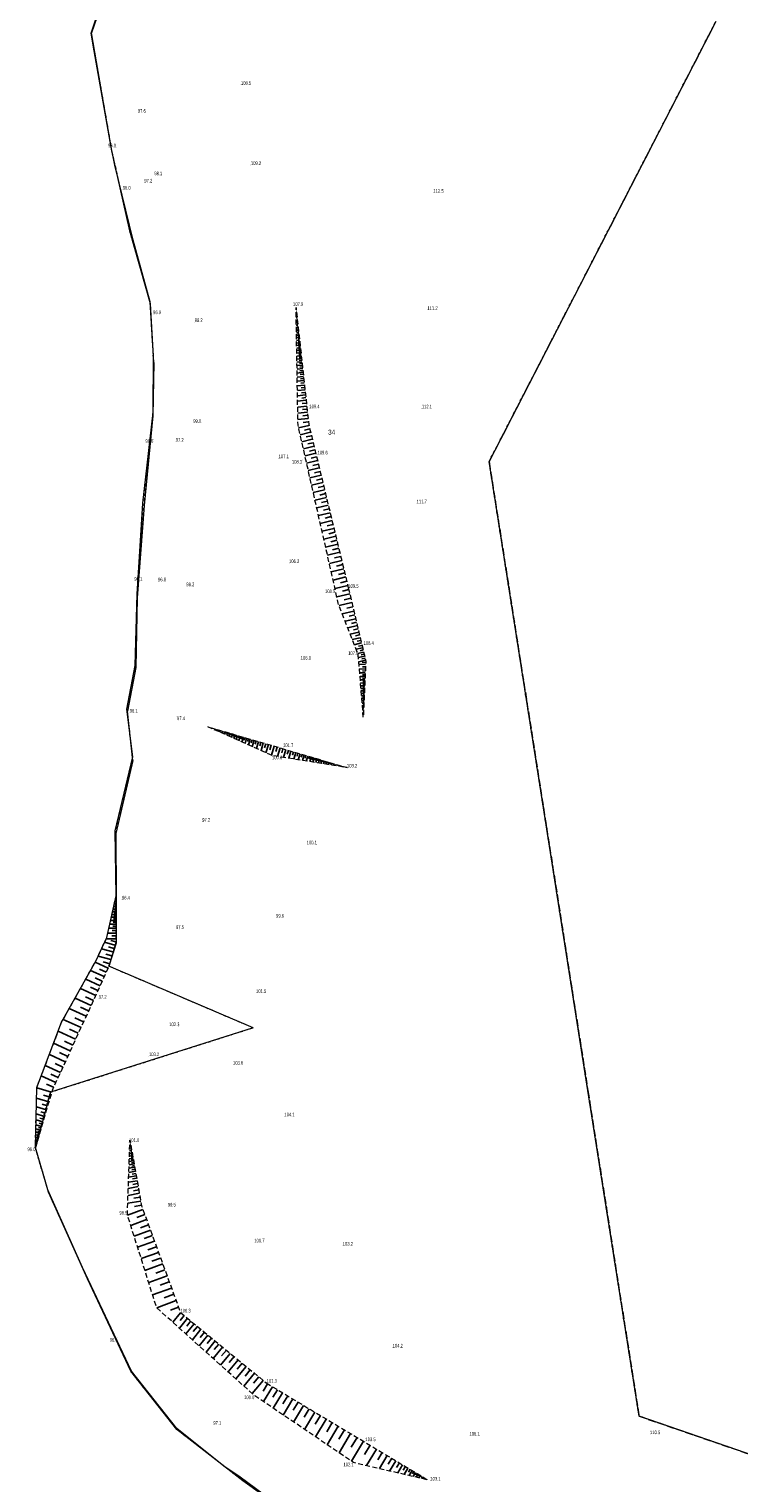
# Model space of a CAD drawing. Header units: metres. Extents: x 5549007 to 5551206, y 5955197 to 5958932.
# Tile 6 of 23: x 5550392 to 5550538, y 5957215 to 5957514. Entities that reach past the tile are written whole.
import ezdxf
from ezdxf.enums import TextEntityAlignment as Align

# ---------------------------------------------------------------- set-up
doc = ezdxf.new("R2010")
doc.units = ezdxf.units.M
for name, pattern in [('1.0_0.5', [1.5, 1, -0.5]), ('219-500', [0]), ('egkk-500', [2, 1.5, -0.5]), ('egug-500', [1, 0.5, -0.5])]:
    doc.linetypes.add(name, pattern=pattern)
doc.layers.get('0').update_dxf_attribs({"color": 2, "lineweight": 5})
doc.styles.get("Standard").update_dxf_attribs({"font": 'Working1250', "width": 0.75})

# ---------------------------------------------------------------- blocks, each defined once
blk = doc.blocks.new('PW01')
at = {"linetype": 'Continuous', "lineweight": 13}
h = blk.add_hatch(color=0, dxfattribs=at)
edge = h.paths.add_edge_path()
edge.add_arc((0, 0), 0.045, 0, 360)

msp = doc.modelspace()

# ---------------------------------------------------------------- linework, layer by layer
at = {"layer": '000 Inne (niezydentyfikowane)', "color": 7, "linetype": 'CONTINUOUS', "lineweight": 25, "flags": 128}
for points in [[(5550447.31, 5957456.19), (5550447.27, 5957456.19)], [(5550447.34, 5957455.93), (5550447.31, 5957455.93)], [(5550447.37, 5957455.67), (5550447.28, 5957455.66)], [(5550447.43, 5957455.15), (5550447.29, 5957455.14)], [(5550447.48, 5957454.63), (5550447.3, 5957454.61)], [(5550447.54, 5957454.11), (5550447.3, 5957454.09)], [(5550447.6, 5957453.59), (5550447.31, 5957453.56)], [(5550447.65, 5957453.07), (5550447.32, 5957453.04)], [(5550447.4, 5957455.41), (5550447.34, 5957455.41)], [(5550447.46, 5957454.89), (5550447.37, 5957454.88)], [(5550447.51, 5957454.37), (5550447.41, 5957454.36)], [(5550447.57, 5957453.85), (5550447.44, 5957453.84)], [(5550447.63, 5957453.33), (5550447.47, 5957453.32)], [(5550447.71, 5957452.55), (5550447.33, 5957452.51)], [(5550447.77, 5957452.03), (5550447.34, 5957451.99)], [(5550447.82, 5957451.51), (5550447.35, 5957451.46)], [(5550447.88, 5957450.99), (5550447.36, 5957450.94)], [(5550447.94, 5957450.47), (5550447.37, 5957450.41)], [(5550447.99, 5957449.95), (5550447.38, 5957449.89)], [(5550447.68, 5957452.81), (5550447.5, 5957452.79)], [(5550447.74, 5957452.29), (5550447.54, 5957452.27)], [(5550447.8, 5957451.77), (5550447.57, 5957451.75)], [(5550447.85, 5957451.25), (5550447.6, 5957451.23)], [(5550447.91, 5957450.73), (5550447.64, 5957450.7)], [(5550447.96, 5957450.21), (5550447.67, 5957450.18)], [(5550448.05, 5957449.43), (5550447.38, 5957449.36)], [(5550448.11, 5957448.91), (5550447.39, 5957448.84)], [(5550448.16, 5957448.41), (5550447.4, 5957448.32)], [(5550448.22, 5957447.89), (5550447.41, 5957447.81)], [(5550448.28, 5957447.35), (5550447.42, 5957447.26)], [(5550448.02, 5957449.69), (5550447.7, 5957449.66)], [(5550448.08, 5957449.17), (5550447.73, 5957449.14)], [(5550448.13, 5957448.65), (5550447.77, 5957448.61)], [(5550448.19, 5957448.15), (5550447.8, 5957448.11)], [(5550448.25, 5957447.63), (5550447.83, 5957447.58)], [(5550448.31, 5957447.07), (5550447.87, 5957447.02)], [(5550448.34, 5957446.78), (5550447.43, 5957446.68)], [(5550448.41, 5957446.17), (5550447.44, 5957446.07)], [(5550448.48, 5957445.52), (5550447.45, 5957445.41)], [(5550448.55, 5957444.84), (5550447.46, 5957444.72)], [(5550448.63, 5957444.11), (5550447.48, 5957443.98)], [(5550448.37, 5957446.48), (5550447.9, 5957446.43)], [(5550448.44, 5957445.85), (5550447.94, 5957445.8)], [(5550448.51, 5957445.19), (5550447.98, 5957445.13)], [(5550448.59, 5957444.48), (5550448.03, 5957444.42)], [(5550448.71, 5957443.34), (5550447.49, 5957443.2)], [(5550448.8, 5957442.51), (5550447.5, 5957442.37)], [(5550448.9, 5957441.64), (5550447.52, 5957441.49)], [(5550448.67, 5957443.73), (5550448.08, 5957443.66)], [(5550448.76, 5957442.93), (5550448.13, 5957442.86)], [(5550448.85, 5957442.08), (5550448.18, 5957442.01)], [(5550448.95, 5957441.19), (5550448.24, 5957441.11)], [(5550449, 5957440.72), (5550447.53, 5957440.56)], [(5550449.11, 5957439.74), (5550447.55, 5957439.57)], [(5550449.22, 5957438.69), (5550447.57, 5957438.51)], [(5550449.05, 5957440.23), (5550448.3, 5957440.15)], [(5550449.16, 5957439.22), (5550448.36, 5957439.14)], [(5550449.28, 5957438.15), (5550448.43, 5957438.06)], [(5550449.34, 5957437.59), (5550447.59, 5957437.4)], [(5550449.47, 5957436.41), (5550447.61, 5957436.21)], [(5550449.6, 5957435.17), (5550447.63, 5957434.95)], [(5550449.4, 5957437.01), (5550448.5, 5957436.91)], [(5550449.53, 5957435.8), (5550448.58, 5957435.69)], [(5550449.75, 5957433.84), (5550447.65, 5957433.61)], [(5550449.92, 5957432.44), (5550447.8, 5957431.93)], [(5550449.67, 5957434.51), (5550448.66, 5957434.4)], [(5550449.82, 5957433.15), (5550448.74, 5957433.03)], [(5550450.27, 5957431.03), (5550448.12, 5957430.51)], [(5550450.61, 5957429.6), (5550448.45, 5957429.07)], [(5550450.09, 5957431.74), (5550449.03, 5957431.48)], [(5550450.44, 5957430.31), (5550449.36, 5957430.05)], [(5550450.96, 5957428.15), (5550448.77, 5957427.62)], [(5550451.32, 5957426.69), (5550449.11, 5957426.16)], [(5550450.79, 5957428.88), (5550449.7, 5957428.61)], [(5550451.14, 5957427.42), (5550450.04, 5957427.16)], [(5550451.67, 5957425.22), (5550449.44, 5957424.68)], [(5550452.03, 5957423.73), (5550449.78, 5957423.18)], [(5550451.49, 5957425.96), (5550450.38, 5957425.69)], [(5550451.85, 5957424.48), (5550450.73, 5957424.2)], [(5550452.21, 5957422.98), (5550451.08, 5957422.7)], [(5550452.4, 5957422.23), (5550450.12, 5957421.67)], [(5550452.76, 5957420.71), (5550450.47, 5957420.15)], [(5550452.58, 5957421.47), (5550451.44, 5957421.19)], [(5550453.14, 5957419.17), (5550450.81, 5957418.61)], [(5550453.51, 5957417.62), (5550451.17, 5957417.06)], [(5550452.95, 5957419.94), (5550451.79, 5957419.66)], [(5550453.32, 5957418.4), (5550452.16, 5957418.12)], [(5550453.89, 5957416.06), (5550451.52, 5957415.49)], [(5550454.27, 5957414.48), (5550451.88, 5957413.9)], [(5550453.7, 5957416.84), (5550452.52, 5957416.56)], [(5550454.08, 5957415.27), (5550452.89, 5957414.98)], [(5550454.66, 5957412.89), (5550452.24, 5957412.3)], [(5550455.05, 5957411.27), (5550452.61, 5957410.68)], [(5550454.46, 5957413.69), (5550453.26, 5957413.39)], [(5550454.85, 5957412.08), (5550453.64, 5957411.79)], [(5550455.44, 5957409.65), (5550452.98, 5957409.05)], [(5550455.24, 5957410.46), (5550454.02, 5957410.17)], [(5550455.64, 5957408.83), (5550454.4, 5957408.53)], [(5550455.84, 5957408), (5550453.35, 5957407.4)], [(5550456.24, 5957406.34), (5550453.73, 5957405.74)], [(5550456.04, 5957407.18), (5550454.79, 5957406.87)], [(5550456.44, 5957405.51), (5550455.18, 5957405.2)], [(5550456.65, 5957404.67), (5550454.11, 5957404.05)], [(5550457.06, 5957402.97), (5550454.49, 5957402.35)], [(5550456.85, 5957403.82), (5550455.58, 5957403.51)], [(5550457.26, 5957402.12), (5550455.98, 5957401.81)], [(5550457.47, 5957401.27), (5550454.88, 5957400.64)], [(5550457.89, 5957399.54), (5550455.28, 5957398.91)], [(5550457.68, 5957400.4), (5550456.38, 5957400.09)], [(5550458.31, 5957397.79), (5550455.64, 5957397.16)], [(5550458.1, 5957398.67), (5550456.78, 5957398.35)], [(5550458.52, 5957396.91), (5550457.17, 5957396.58)], [(5550458.73, 5957396.01), (5550456.1, 5957395.38)], [(5550459.14, 5957394.28), (5550456.76, 5957393.71)], [(5550458.94, 5957395.13), (5550457.69, 5957394.83)], [(5550459.34, 5957393.48), (5550458.2, 5957393.2)], [(5550459.52, 5957392.7), (5550457.35, 5957392.19)], [(5550459.86, 5957391.27), (5550457.89, 5957390.8)], [(5550459.7, 5957391.97), (5550458.66, 5957391.72)], [(5550460.02, 5957390.6), (5550459.08, 5957390.38)], [(5550460.17, 5957389.96), (5550458.38, 5957389.54)], [(5550460.46, 5957388.78), (5550458.83, 5957388.39)], [(5550460.71, 5957387.71), (5550459.24, 5957387.35)], [(5550460.32, 5957389.36), (5550459.47, 5957389.16)], [(5550460.59, 5957388.23), (5550459.81, 5957388.05)], [(5550460.83, 5957387.2), (5550460.13, 5957387.04)], [(5550460.94, 5957386.73), (5550459.6, 5957386.41)], [(5550461.16, 5957385.84), (5550459.94, 5957385.55)], [(5550461.35, 5957385.03), (5550460.1, 5957384.73)], [(5550461.55, 5957384.18), (5550460.17, 5957383.86)], [(5550461.05, 5957386.27), (5550460.41, 5957386.12)], [(5550461.25, 5957385.43), (5550460.66, 5957385.29)], [(5550461.45, 5957384.62), (5550460.79, 5957384.46)], [(5550461.57, 5957383.26), (5550460.21, 5957383.32)], [(5550461.53, 5957382.36), (5550460.29, 5957382.42)], [(5550461.49, 5957381.54), (5550460.35, 5957381.59)], [(5550461.59, 5957383.73), (5550460.88, 5957383.76)], [(5550461.55, 5957382.8), (5550460.9, 5957382.83)], [(5550461.51, 5957381.94), (5550460.92, 5957381.97)], [(5550461.48, 5957381.16), (5550460.93, 5957381.18)], [(5550461.46, 5957380.79), (5550460.41, 5957380.83)], [(5550461.43, 5957380.1), (5550460.47, 5957380.14)], [(5550461.4, 5957379.46), (5550460.52, 5957379.5)], [(5550461.37, 5957378.88), (5550460.57, 5957378.92)], [(5550461.35, 5957378.35), (5550460.61, 5957378.38)], [(5550461.44, 5957380.43), (5550460.94, 5957380.46)], [(5550461.41, 5957379.77), (5550460.96, 5957379.79)], [(5550461.39, 5957379.16), (5550460.97, 5957379.18)], [(5550461.36, 5957378.61), (5550460.98, 5957378.62)], [(5550461.33, 5957377.85), (5550460.65, 5957377.88)], [(5550461.31, 5957377.35), (5550460.69, 5957377.37)], [(5550461.28, 5957376.85), (5550460.73, 5957376.87)], [(5550461.26, 5957376.35), (5550460.77, 5957376.37)], [(5550461.24, 5957375.85), (5550460.81, 5957375.87)], [(5550461.22, 5957375.35), (5550460.86, 5957375.37)], [(5550461.34, 5957378.1), (5550460.99, 5957378.11)], [(5550461.32, 5957377.6), (5550461, 5957377.61)], [(5550461.3, 5957377.1), (5550461, 5957377.11)], [(5550461.27, 5957376.6), (5550461.01, 5957376.61)], [(5550461.25, 5957376.1), (5550461.02, 5957376.11)], [(5550461.23, 5957375.6), (5550461.03, 5957375.61)], [(5550461.2, 5957374.85), (5550460.9, 5957374.86)], [(5550461.17, 5957374.35), (5550460.94, 5957374.36)], [(5550461.15, 5957373.85), (5550460.98, 5957373.86)], [(5550461.13, 5957373.35), (5550461.02, 5957373.36)], [(5550461.21, 5957375.1), (5550461.04, 5957375.11)], [(5550461.19, 5957374.6), (5550461.05, 5957374.61)], [(5550461.16, 5957374.1), (5550461.06, 5957374.1)], [(5550461.11, 5957372.85), (5550461.06, 5957372.85)], [(5550461.14, 5957373.6), (5550461.07, 5957373.6)], [(5550461.12, 5957373.1), (5550461.08, 5957373.1)], [(5550461.1, 5957372.6), (5550461.09, 5957372.6)], [(5550429.62, 5957370.35), (5550429.6, 5957370.28)], [(5550429.88, 5957370.27), (5550429.86, 5957370.22)], [(5550430.13, 5957370.2), (5550430.09, 5957370.06)], [(5550430.39, 5957370.12), (5550430.36, 5957370.04)], [(5550430.65, 5957370.05), (5550430.58, 5957369.84)], [(5550430.9, 5957369.97), (5550430.87, 5957369.85)], [(5550431.16, 5957369.9), (5550431.08, 5957369.62)], [(5550431.42, 5957369.82), (5550431.37, 5957369.67)], [(5550431.67, 5957369.75), (5550431.57, 5957369.4)], [(5550431.93, 5957369.67), (5550431.87, 5957369.48)], [(5550432.19, 5957369.6), (5550432.06, 5957369.18)], [(5550432.44, 5957369.52), (5550432.38, 5957369.29)], [(5550432.7, 5957369.45), (5550432.55, 5957368.96)], [(5550432.96, 5957369.37), (5550432.88, 5957369.11)], [(5550433.21, 5957369.3), (5550433.05, 5957368.73)], [(5550433.47, 5957369.22), (5550433.38, 5957368.92)], [(5550433.72, 5957369.15), (5550433.54, 5957368.51)], [(5550433.98, 5957369.07), (5550433.88, 5957368.74)], [(5550434.24, 5957369), (5550434.03, 5957368.29)], [(5550434.48, 5957368.93), (5550434.37, 5957368.56)], [(5550434.72, 5957368.86), (5550434.5, 5957368.08)], [(5550434.98, 5957368.78), (5550434.86, 5957368.38)], [(5550435.24, 5957368.7), (5550435, 5957367.86)], [(5550435.52, 5957368.62), (5550435.39, 5957368.18)], [(5550435.81, 5957368.54), (5550435.54, 5957367.61)], [(5550436.12, 5957368.45), (5550435.98, 5957367.96)], [(5550436.44, 5957368.35), (5550436.14, 5957367.34)], [(5550436.77, 5957368.26), (5550436.61, 5957367.73)], [(5550437.11, 5957368.16), (5550436.79, 5957367.05)], [(5550437.48, 5957368.05), (5550437.31, 5957367.47)], [(5550437.86, 5957367.94), (5550437.5, 5957366.73)], [(5550438.25, 5957367.82), (5550438.07, 5957367.19)], [(5550438.67, 5957367.7), (5550438.28, 5957366.38)], [(5550439.1, 5957367.57), (5550438.9, 5957366.88)], [(5550439.56, 5957367.44), (5550439.13, 5957366)], [(5550440.03, 5957367.3), (5550439.81, 5957366.55)], [(5550440.53, 5957367.16), (5550440.07, 5957365.58)], [(5550441.05, 5957367), (5550440.81, 5957366.18)], [(5550441.59, 5957366.85), (5550441.08, 5957365.12)], [(5550442.16, 5957366.68), (5550441.89, 5957365.78)], [(5550442.75, 5957366.51), (5550442.2, 5957364.62)], [(5550443.37, 5957366.32), (5550443.1, 5957365.4)], [(5550443.98, 5957366.14), (5550443.47, 5957364.38)], [(5550444.58, 5957365.97), (5550444.33, 5957365.13)], [(5550445.15, 5957365.8), (5550444.68, 5957364.19)], [(5550445.7, 5957365.64), (5550445.47, 5957364.87)], [(5550446.22, 5957365.49), (5550445.79, 5957364.01)], [(5550446.72, 5957365.34), (5550446.51, 5957364.63)], [(5550447.2, 5957365.2), (5550446.8, 5957363.85)], [(5550447.66, 5957365.06), (5550447.47, 5957364.42)], [(5550448.1, 5957364.94), (5550447.73, 5957363.7)], [(5550448.52, 5957364.81), (5550448.34, 5957364.22)], [(5550448.92, 5957364.69), (5550448.58, 5957363.56)], [(5550449.3, 5957364.58), (5550449.14, 5957364.04)], [(5550449.67, 5957364.47), (5550449.36, 5957363.44)], [(5550450.02, 5957364.37), (5550449.87, 5957363.87)], [(5550450.35, 5957364.27), (5550450.07, 5957363.32)], [(5550450.67, 5957364.18), (5550450.54, 5957363.72)], [(5550450.98, 5957364.09), (5550450.73, 5957363.22)], [(5550451.28, 5957364), (5550451.15, 5957363.59)], [(5550451.56, 5957363.92), (5550451.32, 5957363.12)], [(5550451.83, 5957363.84), (5550451.71, 5957363.46)], [(5550452.08, 5957363.76), (5550451.87, 5957363.04)], [(5550452.33, 5957363.69), (5550452.23, 5957363.34)], [(5550452.57, 5957363.62), (5550452.38, 5957362.96)], [(5550452.82, 5957363.55), (5550452.73, 5957363.23)], [(5550453.07, 5957363.47), (5550452.89, 5957362.87)], [(5550453.31, 5957363.4), (5550453.23, 5957363.12)], [(5550453.56, 5957363.33), (5550453.4, 5957362.79)], [(5550453.8, 5957363.26), (5550453.73, 5957363)], [(5550454.05, 5957363.19), (5550453.91, 5957362.71)], [(5550454.3, 5957363.11), (5550454.23, 5957362.89)], [(5550454.54, 5957363.04), (5550454.42, 5957362.63)], [(5550454.79, 5957362.97), (5550454.73, 5957362.78)], [(5550455.03, 5957362.9), (5550454.93, 5957362.55)], [(5550455.28, 5957362.82), (5550455.23, 5957362.67)], [(5550455.52, 5957362.75), (5550455.44, 5957362.47)], [(5550455.77, 5957362.68), (5550455.73, 5957362.55)], [(5550456.02, 5957362.61), (5550455.95, 5957362.39)], [(5550456.26, 5957362.53), (5550456.23, 5957362.44)], [(5550456.51, 5957362.46), (5550456.46, 5957362.3)], [(5550456.75, 5957362.39), (5550456.74, 5957362.33)], [(5550457, 5957362.32), (5550456.97, 5957362.22)], [(5550457.25, 5957362.25), (5550457.24, 5957362.21)], [(5550457.49, 5957362.17), (5550457.48, 5957362.14)], [(5550410.31, 5957333.55), (5550409.82, 5957333.55)], [(5550410.31, 5957334.11), (5550409.95, 5957334.11)], [(5550410.31, 5957334.66), (5550410.07, 5957334.66)], [(5550410.31, 5957333.83), (5550410.1, 5957333.83)], [(5550410.31, 5957334.39), (5550410.16, 5957334.39)], [(5550410.31, 5957335.22), (5550410.2, 5957335.22)], [(5550410.31, 5957334.94), (5550410.22, 5957334.94)], [(5550410.3, 5957330.7), (5550409.18, 5957330.7)], [(5550410.31, 5957331.36), (5550409.33, 5957331.36)], [(5550410.31, 5957331.93), (5550409.46, 5957331.93)], [(5550410.31, 5957332.44), (5550409.58, 5957332.44)], [(5550410.31, 5957333), (5550409.7, 5957333)], [(5550410.3, 5957331.04), (5550409.78, 5957331.04)], [(5550410.31, 5957331.65), (5550409.85, 5957331.65)], [(5550410.31, 5957332.19), (5550409.91, 5957332.19)], [(5550410.31, 5957332.72), (5550409.97, 5957332.72)], [(5550410.31, 5957333.27), (5550410.03, 5957333.28)], [(5550410.3, 5957328.07), (5550408.6, 5957328.07)], [(5550410.3, 5957329.07), (5550408.82, 5957329.07)], [(5550410.3, 5957329.94), (5550409.02, 5957329.94)], [(5550410.3, 5957327.51), (5550409.39, 5957327.52)], [(5550410.3, 5957328.59), (5550409.51, 5957328.59)], [(5550410.3, 5957329.52), (5550409.61, 5957329.52)], [(5550410.3, 5957330.33), (5550409.7, 5957330.33)], [(5550409.65, 5957324.2), (5550407.31, 5957324.84)], [(5550410.04, 5957325.62), (5550407.94, 5957326.19)], [(5550410.3, 5957326.92), (5550408.27, 5957326.92)], [(5550409.85, 5957324.93), (5550408.74, 5957325.23)], [(5550410.22, 5957326.27), (5550409.22, 5957326.55)], [(5550408.68, 5957320.9), (5550406.03, 5957322.12)], [(5550409.22, 5957322.63), (5550406.62, 5957323.34)], [(5550408.98, 5957321.78), (5550407.62, 5957322.15)], [(5550409.44, 5957323.43), (5550408.21, 5957323.77)], [(5550407.01, 5957317.26), (5550404.06, 5957318.61)], [(5550407.87, 5957319.13), (5550405.07, 5957320.41)], [(5550407.45, 5957318.2), (5550406.01, 5957318.86)], [(5550408.28, 5957320.03), (5550406.92, 5957320.65)], [(5550406.11, 5957315.28), (5550403, 5957316.7)], [(5550406.56, 5957316.28), (5550405.05, 5957316.97)], [(5550404.15, 5957311), (5550400.69, 5957312.58)], [(5550405.15, 5957313.2), (5550401.87, 5957314.7)], [(5550404.66, 5957312.11), (5550402.97, 5957312.88)], [(5550405.64, 5957314.25), (5550404.04, 5957314.98)], [(5550403.09, 5957308.68), (5550399.44, 5957310.35)], [(5550403.62, 5957309.86), (5550401.85, 5957310.67)], [(5550401.98, 5957306.26), (5550398.4, 5957307.9)], [(5550402.53, 5957307.48), (5550400.7, 5957308.32)], [(5550400.89, 5957303.89), (5550397.47, 5957305.45)], [(5550400.37, 5957302.74), (5550398.7, 5957303.51)], [(5550401.43, 5957305.06), (5550399.68, 5957305.86)], [(5550398.86, 5957299.45), (5550395.74, 5957300.88)], [(5550399.85, 5957301.62), (5550396.59, 5957303.11)], [(5550399.35, 5957300.52), (5550397.75, 5957301.25)], [(5550397.91, 5957297.38), (5550394.93, 5957298.74)], [(5550398.38, 5957298.4), (5550396.86, 5957299.1)], [(5550397.05, 5957295.39), (5550394.02, 5957296.28)], [(5550396.75, 5957294.37), (5550395.37, 5957294.78)], [(5550397.45, 5957296.38), (5550396, 5957297.05)], [(5550395.99, 5957291.78), (5550393.92, 5957292.38)], [(5550396.48, 5957293.43), (5550393.97, 5957294.16)], [(5550396.22, 5957292.56), (5550395.08, 5957292.9)], [(5550394.99, 5957288.36), (5550393.83, 5957288.7)], [(5550395.27, 5957289.29), (5550393.86, 5957289.7)], [(5550395.6, 5957290.41), (5550393.89, 5957290.91)], [(5550395.12, 5957288.8), (5550394.48, 5957288.99)], [(5550395.42, 5957289.82), (5550394.65, 5957290.05)], [(5550395.79, 5957291.06), (5550394.85, 5957291.34)], [(5550394.14, 5957285.46), (5550393.76, 5957285.57)], [(5550394.29, 5957285.96), (5550393.77, 5957286.11)], [(5550394.43, 5957286.45), (5550393.78, 5957286.64)], [(5550394.59, 5957286.97), (5550393.8, 5957287.2)], [(5550394.77, 5957287.6), (5550393.81, 5957287.88)], [(5550394.22, 5957285.71), (5550393.99, 5957285.77)], [(5550394.36, 5957286.2), (5550394.07, 5957286.29)], [(5550394.51, 5957286.7), (5550394.15, 5957286.8)], [(5550394.67, 5957287.27), (5550394.24, 5957287.4)], [(5550394.88, 5957287.96), (5550394.35, 5957288.12)], [(5550393.86, 5957284.47), (5550393.73, 5957284.51)], [(5550394, 5957284.97), (5550393.75, 5957285.04)], [(5550393.78, 5957284.23), (5550393.75, 5957284.23)], [(5550393.93, 5957284.72), (5550393.83, 5957284.75)], [(5550394.07, 5957285.21), (5550393.91, 5957285.26)], [(5550413.61, 5957282.87), (5550413.04, 5957282.77)], [(5550413.52, 5957283.41), (5550413.06, 5957283.33)], [(5550413.42, 5957283.96), (5550413.08, 5957283.9)], [(5550413.32, 5957284.5), (5550413.1, 5957284.46)], [(5550413.23, 5957285.05), (5550413.12, 5957285.03)], [(5550413.28, 5957284.78), (5550413.19, 5957284.76)], [(5550413.37, 5957284.23), (5550413.23, 5957284.21)], [(5550413.47, 5957283.69), (5550413.27, 5957283.65)], [(5550413.56, 5957283.14), (5550413.31, 5957283.1)], [(5550413.66, 5957282.6), (5550413.35, 5957282.54)], [(5550414.13, 5957279.94), (5550412.94, 5957279.73)], [(5550414.01, 5957280.64), (5550412.96, 5957280.46)], [(5550413.9, 5957281.26), (5550412.99, 5957281.1)], [(5550413.8, 5957281.8), (5550413.01, 5957281.66)], [(5550413.71, 5957282.32), (5550413.02, 5957282.2)], [(5550413.76, 5957282.05), (5550413.39, 5957281.99)], [(5550413.85, 5957281.54), (5550413.42, 5957281.46)], [(5550413.95, 5957280.96), (5550413.46, 5957280.87)], [(5550414.07, 5957280.3), (5550413.51, 5957280.2)], [(5550414.2, 5957279.55), (5550413.56, 5957279.44)], [(5550414.62, 5957277.16), (5550412.84, 5957276.85)], [(5550414.43, 5957278.22), (5550412.88, 5957277.94)], [(5550414.27, 5957279.13), (5550412.91, 5957278.89)], [(5550414.35, 5957278.69), (5550413.62, 5957278.56)], [(5550414.52, 5957277.71), (5550413.69, 5957277.56)], [(5550414.72, 5957276.58), (5550413.77, 5957276.41)], [(5550415.08, 5957274.59), (5550412.75, 5957274.17)], [(5550414.83, 5957275.96), (5550412.8, 5957275.6)], [(5550414.95, 5957275.3), (5550413.86, 5957275.1)], [(5550415.21, 5957273.83), (5550413.97, 5957273.61)], [(5550415.81, 5957271.25), (5550412.65, 5957270.1)], [(5550415.35, 5957273.01), (5550412.69, 5957272.54)], [(5550415.51, 5957272.14), (5550414.08, 5957271.89)], [(5550416.56, 5957269.18), (5550413.31, 5957268)], [(5550416.18, 5957270.24), (5550414.57, 5957269.65)], [(5550416.96, 5957268.1), (5550415.3, 5957267.5)], [(5550417.36, 5957267.01), (5550414, 5957265.79)], [(5550418.17, 5957264.77), (5550414.72, 5957263.51)], [(5550417.76, 5957265.9), (5550416.06, 5957265.28)], [(5550419.01, 5957262.46), (5550415.46, 5957261.17)], [(5550418.59, 5957263.62), (5550416.84, 5957262.98)], [(5550419.88, 5957260.09), (5550416.22, 5957258.75)], [(5550419.44, 5957261.28), (5550417.64, 5957260.62)], [(5550420.32, 5957258.87), (5550418.47, 5957258.19)], [(5550420.77, 5957257.64), (5550417, 5957256.26)], [(5550421.23, 5957256.39), (5550419.32, 5957255.69)], [(5550421.69, 5957255.12), (5550417.81, 5957253.71)], [(5550422.16, 5957253.83), (5550420.19, 5957253.12)], [(5550422.64, 5957252.53), (5550418.64, 5957251.07)], [(5550423.12, 5957251.2), (5550421.47, 5957250.6)], [(5550423.56, 5957250.06), (5550421.95, 5957248.1)], [(5550424.97, 5957248.9), (5550423.31, 5957246.88)], [(5550424.29, 5957249.47), (5550423.47, 5957248.47)], [(5550426.34, 5957247.79), (5550424.62, 5957245.7)], [(5550425.65, 5957248.35), (5550424.81, 5957247.32)], [(5550427.03, 5957247.22), (5550426.16, 5957246.16)], [(5550427.73, 5957246.64), (5550425.97, 5957244.49)], [(5550429.17, 5957245.46), (5550427.35, 5957243.24)], [(5550428.45, 5957246.05), (5550427.55, 5957244.96)], [(5550430.65, 5957244.24), (5550428.78, 5957241.96)], [(5550429.91, 5957244.85), (5550428.98, 5957243.73)], [(5550432.17, 5957242.99), (5550430.25, 5957240.64)], [(5550431.41, 5957243.62), (5550430.46, 5957242.46)], [(5550433.74, 5957241.7), (5550431.76, 5957239.28)], [(5550432.95, 5957242.35), (5550431.97, 5957241.16)], [(5550434.55, 5957241.04), (5550433.54, 5957239.81)], [(5550435.36, 5957240.37), (5550433.31, 5957237.88)], [(5550437.02, 5957239), (5550434.92, 5957236.44)], [(5550436.18, 5957239.69), (5550435.15, 5957238.43)], [(5550437.87, 5957238.3), (5550436.8, 5957237)], [(5550438.73, 5957237.6), (5550436.57, 5957234.96)], [(5550440.5, 5957236.15), (5550438.27, 5957233.43)], [(5550439.61, 5957236.88), (5550438.51, 5957235.54)], [(5550441.43, 5957235.44), (5550440.52, 5957233.93)], [(5550442.43, 5957234.84), (5550440.58, 5957231.77)], [(5550443.45, 5957234.23), (5550442.51, 5957232.66)], [(5550444.49, 5957233.61), (5550442.58, 5957230.42)], [(5550445.55, 5957232.97), (5550444.57, 5957231.35)], [(5550446.62, 5957232.33), (5550444.64, 5957229.02)], [(5550447.71, 5957231.67), (5550446.71, 5957229.99)], [(5550448.83, 5957231), (5550446.77, 5957227.58)], [(5550449.96, 5957230.32), (5550448.92, 5957228.58)], [(5550451.12, 5957229.63), (5550448.99, 5957226.08)], [(5550452.29, 5957228.92), (5550451.21, 5957227.12)], [(5550453.49, 5957228.2), (5550451.28, 5957224.53)], [(5550454.71, 5957227.47), (5550453.58, 5957225.6)], [(5550455.95, 5957226.73), (5550453.66, 5957222.92)], [(5550457.21, 5957225.97), (5550456.04, 5957224.03)], [(5550458.49, 5957225.2), (5550456.12, 5957221.25)], [(5550459.8, 5957224.41), (5550458.59, 5957222.41)], [(5550461.13, 5957223.62), (5550458.68, 5957219.53)], [(5550462.48, 5957222.8), (5550461.34, 5957220.89)], [(5550463.78, 5957222.03), (5550461.73, 5957218.62)], [(5550464.95, 5957221.32), (5550464.04, 5957219.81)], [(5550466, 5957220.69), (5550464.39, 5957218)], [(5550466.94, 5957220.13), (5550466.22, 5957218.93)], [(5550467.77, 5957219.63), (5550466.49, 5957217.51)], [(5550468.51, 5957219.19), (5550467.94, 5957218.24)], [(5550469.16, 5957218.79), (5550468.16, 5957217.12)], [(5550469.74, 5957218.44), (5550469.3, 5957217.7)], [(5550470.26, 5957218.13), (5550469.47, 5957216.81)], [(5550470.72, 5957217.86), (5550470.37, 5957217.27)], [(5550471.13, 5957217.61), (5550470.5, 5957216.57)], [(5550471.49, 5957217.39), (5550471.21, 5957216.93)], [(5550471.82, 5957217.2), (5550471.32, 5957216.38)], [(5550472.1, 5957217.03), (5550471.88, 5957216.66)], [(5550472.36, 5957216.88), (5550471.97, 5957216.23)], [(5550472.58, 5957216.74), (5550472.41, 5957216.45)], [(5550472.81, 5957216.6), (5550472.5, 5957216.1)], [(5550473.03, 5957216.47), (5550472.9, 5957216.25)], [(5550473.26, 5957216.33), (5550473.04, 5957215.97)], [(5550473.49, 5957216.2), (5550473.4, 5957216.05)], [(5550473.71, 5957216.06), (5550473.58, 5957215.85)], [(5550473.94, 5957215.93), (5550473.9, 5957215.85)], [(5550474.16, 5957215.79), (5550474.12, 5957215.72)]]:
    msp.add_lwpolyline(points, dxfattribs=at)
at = {"layer": '217-kontur klasyfikacyjny', "color": 92, "linetype": 'egkk-500', "lineweight": 18, "flags": 128}
for points in [[(5550533.52, 5957515.46), (5550486.93, 5957425)], [(5550486.93, 5957425), (5550507.23, 5957295.71)], [(5550507.23, 5957295.71), (5550517.75, 5957228.78)], [(5550517.75, 5957228.78), (5550625.24, 5957191.71)]]:
    msp.add_lwpolyline(points, dxfattribs=at)
at = {"layer": '218-kontur użytku gruntowego', "color": 3, "linetype": 'egug-500', "lineweight": 18, "flags": 128}
for points in [[(5550405.22, 5957513.12), (5550407.53, 5957519.64)], [(5550409.45, 5957488.87), (5550405.22, 5957513.12)], [(5550486.93, 5957425), (5550533.52, 5957515.46)], [(5550413.12, 5957472.45), (5550409.45, 5957488.87)], [(5550417.35, 5957457.45), (5550413.12, 5957472.45)], [(5550418.02, 5957445.38), (5550417.35, 5957457.45)], [(5550417.87, 5957434.4), (5550418.02, 5957445.38)], [(5550416.06, 5957415.97), (5550417.87, 5957434.4)], [(5550507.23, 5957295.71), (5550486.93, 5957425)], [(5550414.66, 5957397.02), (5550416.06, 5957415.97)], [(5550414.34, 5957382.68), (5550414.66, 5957397.02)], [(5550412.64, 5957373.68), (5550414.34, 5957382.68)], [(5550413.74, 5957363.53), (5550412.64, 5957373.68)], [(5550410.25, 5957348.53), (5550413.74, 5957363.53)], [(5550410.3, 5957335.44), (5550410.25, 5957348.53)], [(5550410.34, 5957326.01), (5550410.3, 5957335.44)], [(5550408.84, 5957321.25), (5550410.34, 5957326.01)], [(5550438.43, 5957308.61), (5550408.84, 5957321.25)], [(5550396.79, 5957295.37), (5550438.43, 5957308.61)], [(5550393.72, 5957284.01), (5550396.79, 5957295.37)], [(5550517.75, 5957228.78), (5550507.23, 5957295.71)], [(5550396.41, 5957274.81), (5550393.72, 5957284.01)], [(5550404.44, 5957257.03), (5550396.41, 5957274.81)], [(5550413.36, 5957238.02), (5550404.44, 5957257.03)], [(5550422.76, 5957226.06), (5550413.36, 5957238.02)], [(5550625.24, 5957191.71), (5550517.75, 5957228.78)], [(5550436.34, 5957215.5), (5550422.76, 5957226.06)], [(5550451.78, 5957204.42), (5550436.34, 5957215.5)]]:
    msp.add_lwpolyline(points, dxfattribs=at)
at = {"layer": '219-działka ewidencyjna', "color": 7, "linetype": '219-500', "lineweight": 18, "flags": 128}
for points in [[(5550407.53, 5957519.64), (5550405.22, 5957513.12)], [(5550409.45, 5957488.87), (5550405.22, 5957513.12)], [(5550533.52, 5957515.46), (5550486.93, 5957425)], [(5550413.12, 5957472.45), (5550409.45, 5957488.87)], [(5550417.35, 5957457.45), (5550413.12, 5957472.45)], [(5550418.02, 5957445.38), (5550417.35, 5957457.45)], [(5550418.02, 5957445.38), (5550417.87, 5957434.4)], [(5550417.87, 5957434.4), (5550416.06, 5957415.97)], [(5550507.23, 5957295.71), (5550486.93, 5957425)], [(5550416.06, 5957415.97), (5550414.66, 5957397.02)], [(5550414.66, 5957397.02), (5550414.34, 5957382.68)], [(5550414.34, 5957382.68), (5550412.64, 5957373.68)], [(5550413.74, 5957363.53), (5550412.64, 5957373.68)], [(5550413.74, 5957363.53), (5550410.25, 5957348.53)], [(5550410.25, 5957348.53), (5550410.3, 5957335.44)], [(5550410.3, 5957335.44), (5550410.34, 5957326.01)], [(5550410.34, 5957326.01), (5550408.84, 5957321.25)], [(5550438.43, 5957308.61), (5550408.84, 5957321.25)], [(5550438.43, 5957308.61), (5550396.79, 5957295.37)], [(5550396.79, 5957295.37), (5550393.72, 5957284.01)], [(5550517.75, 5957228.78), (5550507.23, 5957295.71)], [(5550396.41, 5957274.81), (5550393.72, 5957284.01)], [(5550404.44, 5957257.03), (5550396.41, 5957274.81)], [(5550413.36, 5957238.02), (5550404.44, 5957257.03)], [(5550422.76, 5957226.06), (5550413.36, 5957238.02)], [(5550625.24, 5957191.71), (5550517.75, 5957228.78)], [(5550436.34, 5957215.5), (5550422.76, 5957226.06)], [(5550451.78, 5957204.42), (5550436.34, 5957215.5)]]:
    msp.add_lwpolyline(points, dxfattribs=at)
at = {"layer": 'skarpa nieumocniona', "color": 7, "linetype": '1.0_0.5', "lineweight": 18, "flags": 128}
for points in [[(5550458.01, 5957399.04), (5550461.6, 5957383.98), (5550461.09, 5957372.45), (5550460.06, 5957385.24), (5550455.9, 5957395.91), (5550455.32, 5957398.71), (5550447.67, 5957432.5), (5550447.26, 5957456.69), (5550449.88, 5957432.62)], [(5550458.01, 5957399.04), (5550461.6, 5957383.98), (5550461.09, 5957372.45), (5550460.06, 5957385.24), (5550455.9, 5957395.91), (5550455.32, 5957398.71), (5550447.67, 5957432.5), (5550447.26, 5957456.69), (5550449.88, 5957432.62)], [(5550442.33, 5957364.56), (5550429.14, 5957370.49), (5550444.41, 5957366.02), (5550457.74, 5957362.1)], [(5550442.33, 5957364.56), (5550429.14, 5957370.49), (5550444.41, 5957366.02), (5550457.74, 5957362.1)], [(5550410.31, 5957335.72), (5550410.3, 5957326.57), (5550408.84, 5957321.25), (5550397.15, 5957295.72), (5550393.72, 5957284.01), (5550394.02, 5957296.33), (5550399.1, 5957309.75), (5550406.22, 5957322.46), (5550408.4, 5957327.2)], [(5550410.31, 5957335.72), (5550410.3, 5957326.57), (5550408.84, 5957321.25), (5550397.15, 5957295.72), (5550393.72, 5957284.01), (5550394.02, 5957296.33), (5550399.1, 5957309.75), (5550406.22, 5957322.46), (5550408.4, 5957327.2)], [(5550441.15, 5957235.61), (5550474.38, 5957215.66), (5550459.1, 5957219.24), (5550438.7, 5957233.04), (5550418.64, 5957251.07), (5550412.61, 5957270.21), (5550413.14, 5957285.54), (5550415.53, 5957272.02), (5550423.52, 5957250.1)], [(5550441.15, 5957235.61), (5550474.38, 5957215.66), (5550459.1, 5957219.24), (5550438.7, 5957233.04), (5550418.64, 5957251.07), (5550412.61, 5957270.21), (5550413.14, 5957285.54), (5550415.53, 5957272.02), (5550423.52, 5957250.1)]]:
    msp.add_lwpolyline(points, close=True, dxfattribs=at)
at = {"layer": 'woda stojąca', "color": 141, "linetype": 'CONTINUOUS', "lineweight": 18, "flags": 128}
msp.add_lwpolyline([(5550451.78, 5957204.42), (5550435.78, 5957216.23), (5550432.46, 5957218.53), (5550422.79, 5957226.22), (5550413.44, 5957238.01), (5550403.42, 5957259.36), (5550396.25, 5957275.33), (5550393.72, 5957284.01), (5550394.02, 5957296.33), (5550399.1, 5957309.75), (5550406.22, 5957322.46), (5550408.4, 5957327.2), (5550410.31, 5957335.72), (5550410.11, 5957349.09), (5550413.74, 5957364.3), (5550412.48, 5957374.12), (5550414.24, 5957383.1), (5550414.62, 5957397.72), (5550415.8, 5957416.44), (5550417.92, 5957435.09), (5550417.99, 5957446.7), (5550417.28, 5957457.82), (5550413.78, 5957470.47), (5550410.06, 5957485.91), (5550409.32, 5957489.62), (5550405.77, 5957509.43), (5550405.18, 5957513.04), (5550409.69, 5957526.65)], dxfattribs=at)

# ---------------------------------------------------------------- block references
at = {"layer": 'pikieta naturalna', "color": 7, "linetype": 'CONTINUOUS', "lineweight": 13}
for p in [(5550435.94, 5957502.42), (5550416.39, 5957496.68), (5550410.28, 5957489.57), (5550438, 5957485.95), (5550418.97, 5957483.85), (5550411.66, 5957480.88), (5550416.1, 5957482.35), (5550475.49, 5957480.24), (5550446.66, 5957456.99), (5550474.27, 5957456.16), (5550417.9, 5957455.3), (5550426.45, 5957453.66), (5550450.01, 5957435.96), (5550473.11, 5957435.93), (5550427.77, 5957432.94), (5550417.95, 5957429.55), (5550422.56, 5957429.07), (5550451.68, 5957426.46), (5550443.7, 5957425.69), (5550448.51, 5957425.32), (5550472.05, 5957416.42), (5550445.83, 5957404.13), (5550415.67, 5957400.5), (5550418.94, 5957400.38), (5550424.74, 5957399.38), (5550458.01, 5957399.04), (5550455.32, 5957398.71), (5550461.15, 5957387.32), (5550448.24, 5957384.29), (5550460.06, 5957385.24), (5550413.11, 5957373.37), (5550422.82, 5957372.6), (5550444.62, 5957366.31), (5550442.33, 5957364.56), (5550457.74, 5957362.1), (5550427.99, 5957350.95), (5550451.54, 5957346.32), (5550411.51, 5957334.98), (5550444.8, 5957331.25), (5550423.42, 5957328.91), (5550439.05, 5957315.77), (5550406.73, 5957314.61), (5550421.21, 5957309.7), (5550417.05, 5957302.8), (5550434.32, 5957301.02), (5550444.88, 5957290.43), (5550393.72, 5957284.01), (5550412.95, 5957285.13), (5550422.56, 5957272.63), (5550412.61, 5957270.21), (5550440.79, 5957265.25), (5550456.87, 5957263.82), (5550423.52, 5957250.1), (5550410.61, 5957244.86), (5550467.12, 5957242.9), (5550441.25, 5957235.68), (5550438.7, 5957233.04), (5550430.29, 5957227.02), (5550461.52, 5957223.65), (5550485, 5957224.8), (5550520, 5957225.09), (5550459.1, 5957219.24), (5550474.86, 5957215.55)]:
    msp.add_blockref('PW01', p, dxfattribs=at)

# ---------------------------------------------------------------- texts
at = {"layer": '211-numer działki ewidencyjnej', "color": 7, "linetype": 'CONTINUOUS', "lineweight": 18, "width": 0.79}
msp.add_text('34', height=1, dxfattribs=at).set_placement((5550453.85, 5957430.54))
at = {"layer": 'pikieta naturalna-Atr2', "color": 7, "width": 0.667}
for s, p in [('108.5', (5550435.94, 5957502.42)), ('109.2', (5550438, 5957485.95)), ('97.2', (5550416.1, 5957482.35)), ('96.0', (5550411.66, 5957480.88)), ('112.5', (5550475.49, 5957480.24)), ('96.0', (5550417.9, 5957455.3)), ('107.9', (5550446.66, 5957456.99)), ('111.2', (5550474.27, 5957456.16)), ('98.2', (5550426.45, 5957453.66)), ('109.4', (5550450.01, 5957435.96)), ('112.1', (5550473.11, 5957435.93)), ('97.2', (5550422.56, 5957429.07)), ('107.1', (5550443.7, 5957425.69)), ('109.6', (5550451.68, 5957426.46)), ('111.7', (5550472.05, 5957416.42)), ('106.3', (5550445.83, 5957404.13)), ('96.8', (5550418.94, 5957400.38)), ('98.2', (5550424.74, 5957399.38)), ('109.5', (5550458.01, 5957399.04)), ('108.4', (5550461.15, 5957387.32)), ('106.0', (5550448.24, 5957384.29)), ('96.1', (5550413.11, 5957373.37)), ('101.7', (5550444.62, 5957366.31)), ('103.2', (5550457.74, 5957362.1)), ('97.2', (5550427.99, 5957350.95)), ('96.4', (5550411.51, 5957334.98)), ('101.5', (5550439.05, 5957315.77)), ('97.2', (5550406.73, 5957314.61)), ('103.2', (5550417.05, 5957302.8)), ('103.6', (5550434.32, 5957301.02)), ('104.1', (5550444.88, 5957290.43)), ('101.0', (5550412.95, 5957285.13)), ('103.2', (5550456.87, 5957263.82)), ('100.3', (5550423.52, 5957250.1)), ('104.2', (5550467.12, 5957242.9)), ('101.3', (5550441.25, 5957235.68)), ('97.1', (5550430.29, 5957227.02)), ('110.5', (5550520, 5957225.09)), ('103.5', (5550461.52, 5957223.65)), ('103.1', (5550474.86, 5957215.55))]:
    msp.add_text(s, height=0.75, dxfattribs=at).set_placement(p)
for s, p in [('97.6', (5550416.39, 5957496.68)), ('96.0', (5550410.28, 5957489.57)), ('99.0', (5550427.77, 5957432.94)), ('96.1', (5550415.67, 5957400.5)), ('107.8', (5550460.06, 5957385.24)), ('100.1', (5550451.54, 5957346.32)), ('99.6', (5550444.8, 5957331.25)), ('98.5', (5550412.61, 5957270.21)), ('106.1', (5550485, 5957224.8))]:
    msp.add_text(s, height=0.75, dxfattribs=at).set_placement(p, align=Align.RIGHT)
for s, p in [('98.1', (5550418.97, 5957483.85)), ('97.5', (5550423.42, 5957328.91))]:
    msp.add_text(s, height=0.75, dxfattribs=at).set_placement(p, align=Align.CENTER)
for s, p in [('96.0', (5550417.95, 5957429.55)), ('108.3', (5550448.51, 5957425.32)), ('108.5', (5550455.32, 5957398.71)), ('96.0', (5550393.72, 5957284.01)), ('99.5', (5550422.56, 5957272.63)), ('100.7', (5550440.79, 5957265.25)), ('96.1', (5550410.61, 5957244.86)), ('100.0', (5550438.7, 5957233.04)), ('102.1', (5550459.1, 5957219.24))]:
    msp.add_text(s, height=0.75, dxfattribs=at).set_placement(p, align=Align.TOP_RIGHT)
for s, p in [('97.4', (5550422.82, 5957372.6)), ('100.6', (5550442.33, 5957364.56)), ('102.3', (5550421.21, 5957309.7))]:
    msp.add_text(s, height=0.75, dxfattribs=at).set_placement(p, align=Align.TOP_LEFT)

doc.saveas('drawing.dxf')
